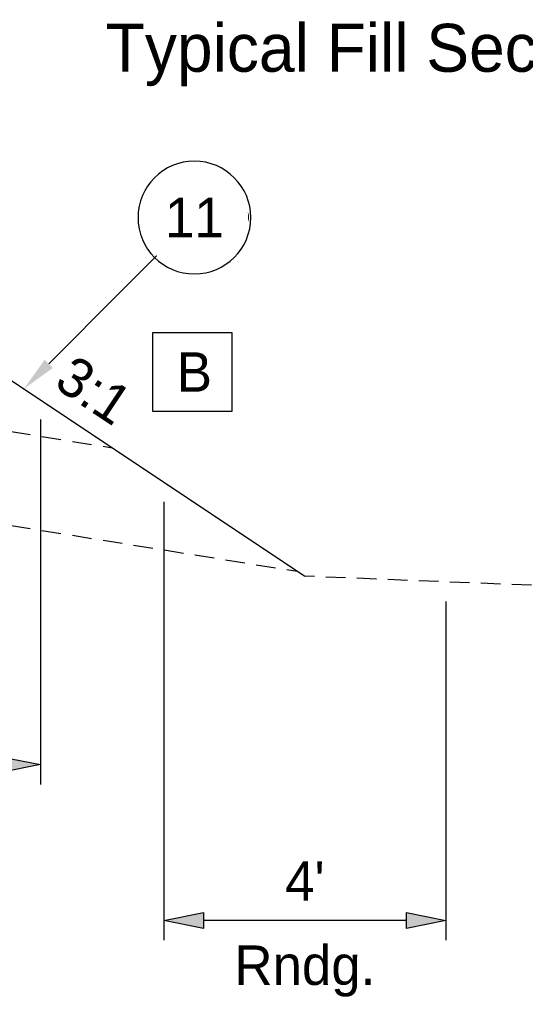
# Model space of a CAD drawing. Header units: feet. Extents: x -16 to 297, y -33 to 148.
# Tile 16 of 30: x 107 to 114, y 26 to 40. Entities that reach past the tile are written whole.
import ezdxf
from ezdxf import colors
from ezdxf.entities.mleader import LeaderData, LeaderLine
from ezdxf.enums import TextEntityAlignment as Align
from ezdxf.math import Vec2, Vec3

# ---------------------------------------------------------------- set-up
doc = ezdxf.new("R2010")
doc.units = ezdxf.units.FT
doc.header["$LTSCALE"] = 4
doc.header["$MEASUREMENT"] = 0
doc.set_wipeout_variables(frame=1)
doc.linetypes.add('OhDOT_USTN2', pattern=[0.11, 0.069, -0.041])
for name, color, linetype in [('TX_P_1', 7, 'Continuous'), ('TX_P_Misc', 7, 'Continuous'), ('XS_P_Finished_Grade', 3, 'Continuous'), ('XS_P_Subgrade', 4, 'Continuous'), ('XS_X_Ground_Line', 3, 'OhDOT_USTN2')]:
    doc.layers.add(name, color=color, linetype=linetype)
doc.styles.add('Slanted-Normal', font='font31.shx', dxfattribs={"height": 0.14})
doc.styles.add('Slanted-Sub Title', font='font31.shx', dxfattribs={"height": 0.17})
doc.dimstyles.new('Dec-0  Slanted', dxfattribs={"dimtxt": 0.14, "dimasz": 0.14, "dimexe": 0.07, "dimexo": 0.07, "dimgap": 0.07, "dimtad": 1, "dimdec": 0, "dimzin": 3, "dimdsep": 46, "dimtxsty": 'Slanted-Normal', "dimblk": 'Dim1', "dimcen": 0, "dimclrd": 95, "dimclre": 95, "dimclrt": 7, "dimaunit": 1, "dimadec": 5, "dimazin": 3, "dimtfac": 1, "dimtdec": 0, "dimtmove": 1, "dimatfit": 0, "dimldrblk": 'Dim1', "dimfxl": 1, "dimtolj": 1, "dimtzin": 0, "dimlwd": -1, "dimlwe": -1, "dimarcsym": 0})

# ---------------------------------------------------------------- blocks, each defined once
blk = doc.blocks.new('Dim1')
h = blk.add_hatch(color=4)
h.dxf.hatch_style = 1
h.paths.add_polyline_path([(0, 0), (-1, -0.2), (-1, 0.2)])
at = {"color": 4}
blk.add_lwpolyline([(0, 0), (-1, -0.2), (-1, 0.2), (0, 0)], dxfattribs=at)
blk = doc.blocks.new('*D951')
at = {"layer": 'Defpoints', "color": 0, "transparency": 16777216}
for p in [(103.366, 36.17), (107.366, 34.517), (103.366, 29.341)]:
    blk.add_point(p, dxfattribs=at)
at = {"layer": 'TX_P_1', "color": 95, "linetype": 'Continuous', "transparency": 16777216}
for p, q in [((103.366, 35.89), (103.366, 29.061)), ((107.366, 34.237), (107.366, 29.061)), ((106.806, 29.341), (103.926, 29.341))]:
    blk.add_line(p, q, dxfattribs=at)
at = {"layer": 'TX_P_1', "color": 95, "transparency": 16777216, "xscale": 0.56, "yscale": 0.56, "zscale": 0.56, "rotation": 180}
blk.add_blockref('Dim1', (103.366, 29.341), dxfattribs=at)
at = {"layer": 'TX_P_1', "color": 95, "transparency": 16777216, "xscale": 0.56, "yscale": 0.56, "zscale": 0.56}
blk.add_blockref('Dim1', (107.366, 29.341), dxfattribs=at)
at = {"layer": 'TX_P_1', "color": 7, "transparency": 16777216, "char_height": 0.56, "attachment_point": 5, "style": 'Slanted-Normal'}
for s, insert in [("\\A1;4'", (105.366, 29.901)), ('\\A1;Rndg.', (105.366, 28.623))]:
    blk.add_mtext(s, dxfattribs=dict(at, insert=insert))
blk = doc.blocks.new('*D952')
at = {"layer": 'Defpoints', "color": 0, "transparency": 16777216}
for p in [(109.118, 33.349), (113.118, 31.935), (109.118, 27.129)]:
    blk.add_point(p, dxfattribs=at)
at = {"layer": 'TX_P_1', "color": 95, "linetype": 'Continuous', "transparency": 16777216}
for p, q in [((109.118, 33.069), (109.118, 26.849)), ((113.118, 31.655), (113.118, 26.849)), ((112.558, 27.129), (109.678, 27.129))]:
    blk.add_line(p, q, dxfattribs=at)
at = {"layer": 'TX_P_1', "color": 95, "transparency": 16777216, "xscale": 0.56, "yscale": 0.56, "zscale": 0.56, "rotation": 180}
blk.add_blockref('Dim1', (109.118, 27.129), dxfattribs=at)
at = {"layer": 'TX_P_1', "color": 95, "transparency": 16777216, "xscale": 0.56, "yscale": 0.56, "zscale": 0.56}
blk.add_blockref('Dim1', (113.118, 27.129), dxfattribs=at)
at = {"layer": 'TX_P_1', "color": 7, "transparency": 16777216, "char_height": 0.56, "attachment_point": 5, "style": 'Slanted-Normal'}
for s, insert in [("\\A1;4'", (111.118, 27.689)), ('\\A1;Rndg.', (111.118, 26.411))]:
    blk.add_mtext(s, dxfattribs=dict(at, insert=insert))
blk = doc.blocks.new('_DotSmall')
at = {"color": 0, "linetype": 'ByBlock', "const_width": 0.5}
blk.add_lwpolyline([(-0.0625, 0, 1), (0.0625, 0, 1)], format="xyb", close=True, dxfattribs=at)
blk = doc.blocks.new('*U969')
at = {"layer": 'TX_P_Misc', "color": 95}
blk.add_line((0, 0), (0, 0.1676), dxfattribs=at)
at = {"layer": 'TX_P_Misc'}
blk.add_circle((0, 0), 0.2, dxfattribs=at)
at = {"layer": 'TX_P_Misc', "color": 95}
ml = blk.add_multileader_mtext('Standard', dxfattribs=at)
ml.set_content('', color=95, style='Slanted-Normal')
ml.set_leader_properties()
ml.set_arrow_properties(name='DOTSMALL')
ml.build(insert=Vec2(0, 0))
ml.multileader.update_dxf_attribs({"has_dogleg": 0, "text_left_attachment_type": 2, "text_right_attachment_type": 2, "dogleg_length": 0.18, "arrow_head_size": 0.125})
ctx = ml.context
ctx.base_point, ctx.char_height, ctx.arrow_head_size, ctx.landing_gap_size, ctx.plane_origin = Vec3(0, 0), 0.14, 0.125, 0.0001, Vec3(0.9927, 0.4959)
ctx.left_attachment, ctx.right_attachment, ctx.text_align_type = 2, 2, 1
notes = []
notes.append((ctx, [(1, (1, 1, 0), (-0.18, 0), (1, 0), 0.18, [(0, [(-0.1547, 0.0015)], 0, [])])]))
ctx.mtext.insert, ctx.mtext.alignment, ctx.mtext.flow_direction = Vec3(0.0001, 0.07), 2, 5
ml = blk.add_multileader_mtext('Standard', dxfattribs=at)
ml.set_content('', color=95, style='Slanted-Normal')
ml.set_leader_properties()
ml.build(insert=Vec2(0, 0))
ml.multileader.update_dxf_attribs({"has_dogleg": 0, "text_left_attachment_type": 2, "text_right_attachment_type": 2, "dogleg_length": 0.18, "arrow_head_size": 0.125})
ctx = ml.context
ctx.base_point, ctx.char_height, ctx.arrow_head_size, ctx.landing_gap_size, ctx.plane_origin = Vec3(-0.0001, 0), 0.14, 0.125, 0.0001, Vec3(0.5884, 0.4959)
ctx.left_attachment, ctx.right_attachment, ctx.text_align_type = 2, 2, 1
notes.append((ctx, [(0, (1, 1, 0), (0.1801, 0), (-1, 0), 0.18, [(0, [(0.6049, -0.6078)], 0, [])])]))
ctx.mtext.insert, ctx.mtext.alignment, ctx.mtext.flow_direction = Vec3(0, 0.07), 2, 5
for ctx, leaders in notes:
    for number, flags, end, landing, length, lines in leaders:
        leader = LeaderData()
        leader.index, (leader.has_last_leader_line, leader.has_dogleg_vector, leader.attachment_direction) = number, flags
        leader.last_leader_point, leader.dogleg_vector, leader.dogleg_length = Vec3(end), Vec3(landing), length
        for number, points, colour, breaks in lines:
            line = LeaderLine()
            line.index, line.vertices, line.color, line.breaks = number, Vec3.list(points), colors.encode_raw_color(colour), breaks
            leader.lines.append(line)
        ctx.leaders.append(leader)
blk.add_wipeout([(0.187, 0.0355), (0.1811, 0.0586), (0.1723, 0.0809), (0.1609, 0.1018), (0.1468, 0.1212), (0.1305, 0.1386), (0.1121, 0.1539), (0.0919, 0.1667), (0.0703, 0.1769), (0.0476, 0.1843), (0.0241, 0.1888), (0.0002, 0.1904), (-0.0236, 0.1889), (-0.0471, 0.1844), (-0.0699, 0.1771), (-0.0915, 0.1669), (-0.1117, 0.1541), (-0.1302, 0.1389), (-0.1465, 0.1215), (-0.1606, 0.1022), (-0.1722, 0.0813), (-0.181, 0.059), (-0.187, 0.0359), (-0.19, 0.0122), (-0.19, -0.0117), (-0.187, -0.0355), (-0.1811, -0.0586), (-0.1723, -0.0809), (-0.1609, -0.1018), (-0.1468, -0.1212), (-0.1305, -0.1386), (-0.1121, -0.1539), (-0.0919, -0.1667), (-0.0703, -0.1769), (-0.0476, -0.1843), (-0.0241, -0.1888), (-0.0002, -0.1904), (0.0236, -0.1889), (0.0471, -0.1844), (0.0699, -0.1771), (0.0915, -0.1669), (0.1117, -0.1541), (0.1302, -0.1389), (0.1465, -0.1215), (0.1606, -0.1022), (0.1722, -0.0813), (0.181, -0.059), (0.187, -0.0359), (0.19, -0.0122), (0.19, 0.0117)])
at = {"layer": 'TX_P_Misc', "style": 'Slanted-Normal'}
blk.add_attdef('ITEM', text='', height=0.14, dxfattribs=at).set_placement((0, 0), align=Align.MIDDLE_CENTER)

msp = doc.modelspace()

# ---------------------------------------------------------------- linework, layer by layer
at = {"layer": 'XS_P_Finished_Grade'}
msp.add_line((105.366, 35.85), (111.118, 32.015), dxfattribs=at)
at = {"layer": 'XS_P_Subgrade', "linetype": 'OhDOT_USTN2'}
for p, q in [((98.696, 35.389), (108.383, 33.839)), ((98.696, 34.056), (111.013, 32.085))]:
    msp.add_line(p, q, dxfattribs=at)
at = {"layer": 'XS_X_Ground_Line'}
msp.add_line((119.606, 31.674), (111.118, 32.015), dxfattribs=at)

# ---------------------------------------------------------------- texts
at = {"layer": 'TX_P_1', "insert": (108.293, 39.854), "char_height": 0.68, "attachment_point": 1, "style": 'Slanted-Sub Title'}
msp.add_mtext('Typical Fill Section', dxfattribs=at)
at = {"layer": 'TX_P_1', "insert": (107.85, 35.177), "char_height": 0.56, "attachment_point": 1, "rotation": 326.3126, "style": 'Slanted-Normal'}
msp.add_mtext('3:1', dxfattribs=at)
at = {"layer": 'TX_P_1', "insert": (109.801, 35.193), "char_height": 0.56, "attachment_point": 3, "style": 'Slanted-Normal', "bg_fill": 16, "box_fill_scale": 1.5, "bg_fill_color": 256, "bg_fill_transparency": 0}
msp.add_mtext('B', dxfattribs=at)

# ---------------------------------------------------------------- dimensions: what is measured, and where the dimension line sits
at = {"layer": 'TX_P_1'}
for base, p1, p2, picture, middle in [((103.366, 29.341), (107.366, 34.517), (103.366, 36.17), '*D951', (105.366, 29.341)), ((109.118, 27.129), (113.118, 31.935), (109.118, 33.349), '*D952', (111.118, 27.129))]:
    dim = msp.add_linear_dim(base=base, p1=p1, p2=p2, angle=180, text='<>\\XRndg.', dimstyle='Dec-0  Slanted', override={"dimpost": "'"}, dxfattribs=at)
    dim.commit()
    dim.dimension.update_dxf_attribs({"geometry": picture, "text_midpoint": middle})

# ---------------------------------------------------------------- next in the draw order: block references
ref = msp.add_blockref('*U969', (109.551, 37.105), dxfattribs=dict(at, xscale=-4, yscale=4, zscale=4))
ref.add_attrib('ITEM', '11', dxfattribs={"layer": 'TX_P_Misc', "height": 0.56, "style": 'Slanted-Normal'}).set_placement((109.551, 37.105), align=Align.MIDDLE_CENTER)

doc.saveas('drawing.dxf')
